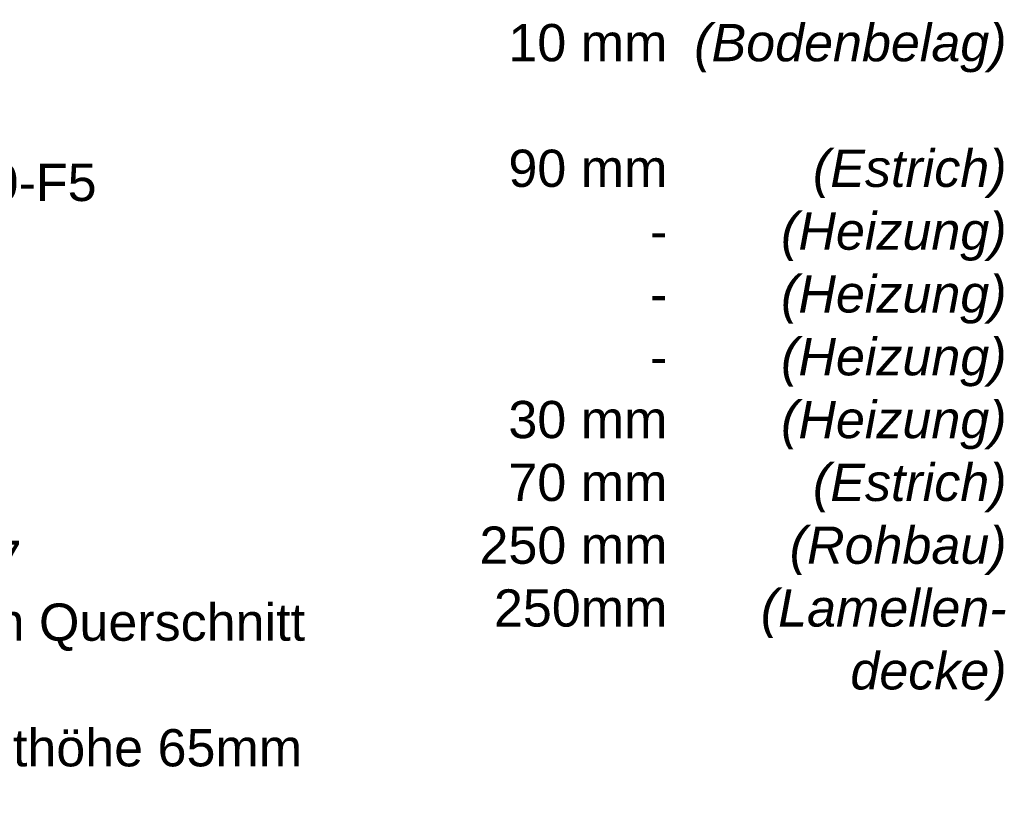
# Model space of a CAD drawing. Header units: metres. Extents: x 0.9 to 30.1, y -10.7 to 8.6.
# Tile 157 of 256: x 4.961 to 5.628, y -0.029 to 0.51. Entities that reach past the tile are written whole.
import ezdxf

# ---------------------------------------------------------------- set-up
doc = ezdxf.new("R2010")
doc.units = ezdxf.units.M
doc.layers.add('Keine', color=7, linetype='Continuous', lineweight=9)
doc.styles.add('Arial', font='arial.ttf')
doc.styles.add('Arial (bold)', font='arialbd.ttf')
doc.styles.add('Arial (italic)', font='ariali.ttf')

msp = doc.modelspace()

# ---------------------------------------------------------------- texts
at = {"layer": 'Keine', "color": 7, "insert": (4.3794, 0.50632), "char_height": 0.0252181, "attachment_point": 1, "line_spacing_factor": 1.011258, "style": 'Arial (bold)'}
msp.add_mtext('\\pxt4.957;08^I{\\fArial|b0|i0|c0|p0;Parkett 8mm + Kleber 2mm\\P^I}{\\fArial|b0|i0|c0|p0;\\H1.2x;\\P}07 ^I{\\fArial|b0|i0|c0|p0;Zementestrich schwim. CT40-F5\\P}06{\\fArial|b0|i0|c0|p0; ^I}{\\fArial|b0|i0|c0|p0;Fußbodenheizung d=17 mm \\P     ^INoppenmatten}{\\fArial|b0|i0|c0|p0;\\C1;\\P}05{\\fArial|b0|i0|c0|p0; ^ITrennlage}{\\fArial|b0|i0|c0|p0;\\P}04{\\fArial|b0|i0|c0|p0; ^ITrittschalld}{\\fArial|b0|i0|c0|p0;ämmung\\P}03{\\fArial|b0|i0|c0|p0; ^IAusgleich}{\\fArial|b0|i0|c0|p0;dämmung, EPS}{\\fArial|b0|i0|c0|p0;\\P}02{\\fArial|b0|i0|c0|p0; ^ISTB Decke Ortbeton, C30/37\\P}01{\\fArial|b0|i0|c0|p0;^Iabgehängte Decke mit freiem Querschnitt\\P^Iintegrierte Raumleuchten\\P^Ilichte Höhe 185mm / Elementhöhe 65mm}', dxfattribs=at)
at = {"layer": 'Keine', "color": 7, "transparency": 33554687, "attachment_point": 3, "line_spacing_factor": 1.011258}
for s, insert, char_height, width, style in [('  10 mm\\P\\P90 mm\\P-\\P-\\P-\\P  30 mm\\P70 mm\\P250 mm\\P250mm', (5.39978, 0.50738), 0.025218, 0.1510902, 'Arial'), ('(Bodenbelag)\\P\\P(Estrich)\\P(Heizung)\\P(Heizung)\\P(Heizung)\\P(Heizung)\\P(Estrich)\\P(Rohbau)\\P(Lamellen-\\Pdecke)', (5.6294, 0.50738), 0.0252181, 0.2296186, 'Arial (italic)')]:
    msp.add_mtext(s, dxfattribs=dict(at, insert=insert, char_height=char_height, width=width, style=style))

doc.saveas('drawing.dxf')
